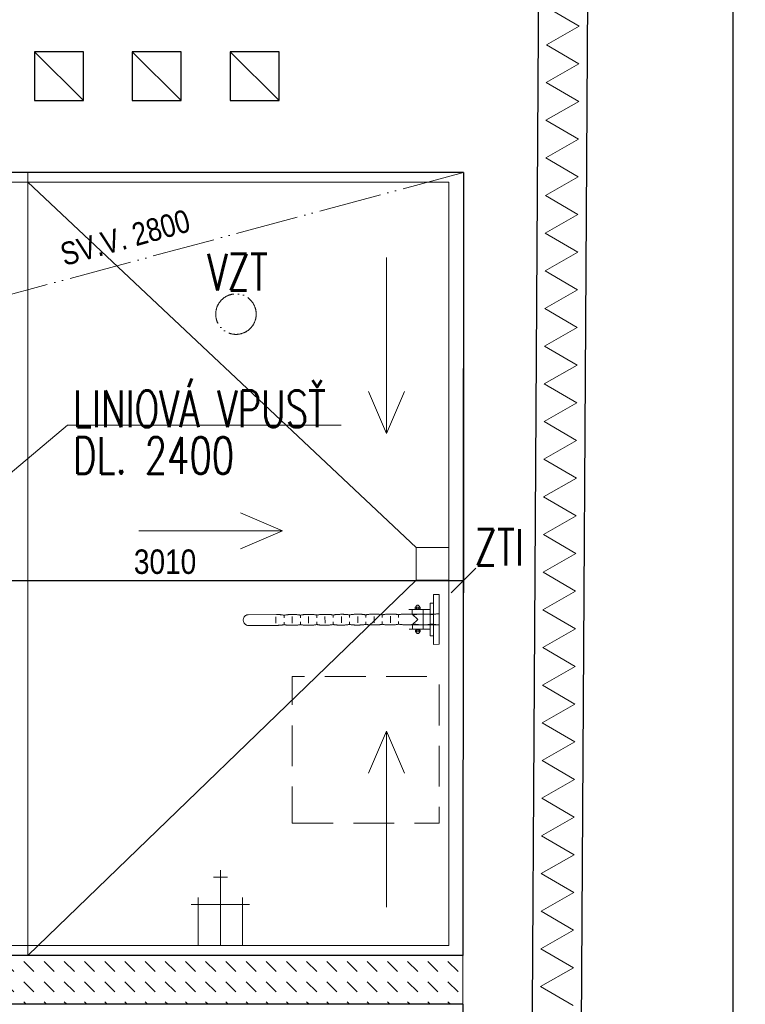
# Model space of a CAD drawing. Header units: millimetres. Extents: x -300958 to -108039, y 30118 to 292543.
# Tile 143 of 256: x -218328 to -216105, y 142700 to 145718. Entities that reach past the tile are written whole.
import ezdxf

# ---------------------------------------------------------------- set-up
doc = ezdxf.new("R2010")
doc.units = ezdxf.units.MM
doc.header["$MEASUREMENT"] = 0
doc.linetypes.add('ACAD_ISO05W100', pattern=[33, 24, -3, 0, -3, 0, -3])
doc.linetypes.add('HIDDEN', pattern=[0.375, 0.25, -0.125])
doc.layers.get('0').update_dxf_attribs({"lineweight": 13})
doc.layers.get('Defpoints').update_dxf_attribs({"color": 3, "lineweight": 13})
for name, color, linetype, lineweight in [('dims', 7, 'Continuous', 9), ('Materiály', 1, 'Continuous', 13), ('navrh', 1, 'Continuous', 9), ('obklad', 8, 'Continuous', 5), ('popis', 7, 'Continuous', 9), ('rost', 6, 'Continuous', 0), ('tenka', 7, 'Continuous', 13), ('walls', 7, 'Continuous', 13), ('zařizovací předměty', 7, 'Continuous', 9)]:
    doc.layers.add(name, color=color, linetype=linetype, lineweight=lineweight)
doc.styles.add('STYLE-0', font='ARIALN.TTF')
doc.styles.add('Style-Arial', font='arial.ttf')
doc.dimstyles.new('arch', dxfattribs={"dimscale": 50, "dimtxt": 2.5, "dimasz": 2.5, "dimexe": 1.25, "dimexo": 0.9, "dimtad": 1, "dimdec": 0, "dimtxsty": 'STYLE-0', "dimblk": 'ARCHTICK', "dimcen": 2.5, "dimadec": 0, "dimazin": 0, "dimtfac": 1, "dimtdec": 0, "dimtmove": 2, "dimatfit": 3, "dimldrblk": 'ARCHTICK', "dimfxl": 0, "dimarcsym": 0})

# ---------------------------------------------------------------- blocks, each defined once
blk = doc.blocks.new('_ArchTick')
at = {"color": 0, "linetype": 'ByBlock', "flags": 128}
blk.add_lwpolyline([(-0.5, -0.5), (0.5, 0.5)], dxfattribs=at)
blk = doc.blocks.new('*D147')
at = {"layer": 'Defpoints', "color": 0, "linetype": 'Continuous'}
for p in [(-220652.6, 142700), (-216969.7, 142700), (-216969.7, 142331.7)]:
    blk.add_point(p, dxfattribs=at)
at = {"layer": 'dims', "color": 0, "linetype": 'Continuous', "lineweight": -2}
for p, q in [((-220652.6, 142625), (-220652.6, 142294.2)), ((-216969.7, 142625), (-216969.7, 142294.2)), ((-220652.6, 142331.7), (-216969.7, 142331.7))]:
    blk.add_line(p, q, dxfattribs=at)
at = {"layer": 'dims', "color": 0, "linetype": 'Continuous', "lineweight": -2, "xscale": 75, "yscale": 75, "zscale": 75, "rotation": 180}
blk.add_blockref('_ArchTick', (-220652.6, 142331.7), dxfattribs=at)
at = {"layer": 'dims', "color": 0, "linetype": 'Continuous', "lineweight": -2, "xscale": 75, "yscale": 75, "zscale": 75}
blk.add_blockref('_ArchTick', (-216969.7, 142331.7), dxfattribs=at)
at = {"layer": 'dims', "color": 0, "linetype": 'Continuous', "insert": (-218811.1, 142401.5), "char_height": 100, "attachment_point": 5, "style": 'STYLE-0'}
blk.add_mtext('3683', dxfattribs=at)
blk = doc.blocks.new('*D69')
at = {"layer": 'Defpoints', "color": 0, "linetype": 'Continuous'}
for p in [(-216967.8, 144934.2), (-219977.6, 144368.2), (-216967.8, 143999.2)]:
    blk.add_point(p, dxfattribs=at)
at = {"layer": 'dims', "color": 0, "linetype": 'Continuous', "lineweight": -2}
for p, q in [((-216967.8, 144859.2), (-216967.8, 143961.7)), ((-219977.6, 144293.2), (-219977.6, 143961.7)), ((-219977.6, 143999.2), (-216967.8, 143999.2))]:
    blk.add_line(p, q, dxfattribs=at)
at = {"layer": 'dims', "color": 0, "linetype": 'Continuous', "lineweight": -2, "xscale": 75, "yscale": 75, "zscale": 75, "rotation": 180}
blk.add_blockref('_ArchTick', (-219977.6, 143999.2), dxfattribs=at)
at = {"layer": 'dims', "color": 0, "linetype": 'Continuous', "lineweight": -2, "xscale": 75, "yscale": 75, "zscale": 75}
blk.add_blockref('_ArchTick', (-216967.8, 143999.2), dxfattribs=at)
at = {"layer": 'dims', "color": 0, "linetype": 'Continuous', "insert": (-217882.3, 144056.2), "char_height": 75, "attachment_point": 5, "style": 'STYLE-0'}
blk.add_mtext('3010', dxfattribs=at)
blk = doc.blocks.new('*D473')
at = {"layer": 'Defpoints', "color": 0, "linetype": 'Continuous'}
for p in [(-216682, 154820), (-216142.1, 154820), (-216682, 138540)]:
    blk.add_point(p, dxfattribs=at)
at = {"layer": 'dims', "color": 0, "linetype": 'Continuous', "lineweight": -2}
for p, q in [((-216607, 154820), (-216104.6, 154820)), ((-216142.1, 138540), (-216142.1, 154820)), ((-216607, 138540), (-216104.6, 138540))]:
    blk.add_line(p, q, dxfattribs=at)
at = {"layer": 'dims', "color": 0, "linetype": 'Continuous', "lineweight": -2, "xscale": 75, "yscale": 75, "zscale": 75}
for p, rotation in [((-216142.1, 154820), 90), ((-216142.1, 138540), 270)]:
    blk.add_blockref('_ArchTick', p, dxfattribs=dict(at, rotation=rotation))
at = {"layer": 'dims', "color": 0, "linetype": 'Continuous', "insert": (-216211.9, 146290.9), "char_height": 100, "attachment_point": 5, "rotation": 90, "style": 'STYLE-0'}
blk.add_mtext('16280', dxfattribs=at)

msp = doc.modelspace()

# ---------------------------------------------------------------- hatches: boundary and pattern name
at = {"layer": 'Materiály', "linetype": 'Continuous'}
h = msp.add_hatch(dxfattribs=at)
h.set_pattern_fill('DASH', color=256, scale=350, angle=135, style=0)
h.paths.add_polyline_path([(-219977.6, 143800), (-220102.6, 143800), (-220102.6, 142850), (-220152.6, 142850), (-220152.6, 142700), (-216969.7, 142700), (-216969.5, 142850), (-219977.6, 142850)])

# ---------------------------------------------------------------- linework, layer by layer
at = {"layer": 'Materiály', "linetype": 'Continuous', "lineweight": 0}
msp.add_line((-216969.5, 142850), (-216969.7, 142700), dxfattribs=at)
at = {"layer": 'Materiály', "linetype": 'Continuous', "flags": 128}
for points in [[(-216617.2, 145120.7), (-216716.8, 145179), (-216616.5, 145236.2), (-216716.1, 145294.5), (-216615.7, 145351.6), (-216715.4, 145410), (-216615, 145467.1), (-216714.7, 145525.4), (-216614.3, 145582.6), (-216714, 145640.9), (-216613.6, 145698), (-216713.3, 145756.4)], [(-216632.1, 142695.9), (-216731.7, 142754.2), (-216631.4, 142811.3), (-216731, 142869.7), (-216630.6, 142926.8), (-216730.3, 142985.1), (-216629.9, 143042.3), (-216729.6, 143100.6), (-216629.2, 143157.7), (-216728.9, 143216.1), (-216628.5, 143273.2), (-216728.2, 143331.5), (-216627.8, 143388.7), (-216727.4, 143447), (-216627.1, 143504.1), (-216726.7, 143562.5), (-216626.4, 143619.6), (-216726, 143678), (-216625.7, 143735.1), (-216725.3, 143793.4), (-216625, 143850.5), (-216724.6, 143908.9), (-216624.3, 143966), (-216723.9, 144024.4), (-216623.6, 144081.5), (-216723.2, 144139.8), (-216622.8, 144196.9), (-216722.5, 144255.3), (-216622.1, 144312.4), (-216721.8, 144370.8), (-216621.4, 144427.9), (-216721.1, 144486.2), (-216620.7, 144543.3), (-216720.4, 144601.7), (-216620, 144658.8), (-216719.6, 144717.2), (-216619.3, 144774.3), (-216718.9, 144832.6), (-216618.6, 144889.8), (-216718.2, 144948.1), (-216617.9, 145005.2), (-216717.5, 145063.6), (-216617.2, 145120.7), (-216617.2, 145120.7)]]:
    msp.add_lwpolyline(points, dxfattribs=at)
at = {"layer": 'navrh', "linetype": 'Continuous', "lineweight": 30}
msp.add_line((-216532.6, 154820), (-216632.6, 138539.1), dxfattribs=at)
at = {"layer": 'navrh', "linetype": 'Continuous', "lineweight": 30, "flags": 128}
for points in [[(-216969.5, 142850), (-219977.6, 142850)], [(-216969.7, 142700), (-220152.6, 142700)]]:
    msp.add_lwpolyline(points, dxfattribs=at)
at = {"layer": 'obklad', "linetype": 'Continuous', "lineweight": 0}
for p, q in [((-217112.6, 144100), (-218302.6, 145220)), ((-218302.6, 142850), (-217112.6, 144000))]:
    msp.add_line(p, q, dxfattribs=at)
at = {"layer": 'obklad', "linetype": 'Continuous', "lineweight": 0, "flags": 128}
msp.add_lwpolyline([(-219947.6, 144800), (-219947.6, 145220), (-217012.6, 145220), (-217012.6, 142880), (-219947.6, 142880), (-219947.6, 143800)], dxfattribs=at)
msp.add_lwpolyline([(-217112.6, 144000), (-217112.6, 144100), (-217012.6, 144100), (-217012.6, 144000)], close=True, dxfattribs=at)
at = {"layer": 'rost', "linetype": 'ACAD_ISO05W100', "lineweight": 0, "ltscale": 8}
msp.add_line((-216967.6, 145250), (-225872.6, 142850), dxfattribs=at)
at = {"layer": 'tenka', "linetype": 'Continuous'}
msp.add_line((-216969.5, 142850), (-216969.7, 142700), dxfattribs=at)
at = {"layer": 'tenka', "linetype": 'Continuous', "flags": 128}
for points in [[(-217203.6, 144989.2), (-217203.6, 144449.2), (-217258.7, 144578.1), (-217203.6, 144449.2), (-217148.5, 144578.1)], [(-218363.4, 144321.7), (-218181.2, 144474.7), (-217343.1, 144474.7), (-217343.1, 144474.7)], [(-217962.5, 144151.4), (-217522.5, 144151.4), (-217651.5, 144206.5), (-217522.5, 144151.4), (-217651.5, 144096.4)], [(-217203.6, 142997.4), (-217203.6, 143537.4), (-217258.7, 143408.5), (-217203.6, 143537.4), (-217148.5, 143408.5)]]:
    msp.add_lwpolyline(points, dxfattribs=at)
at = {"layer": 'walls', "linetype": 'Continuous', "lineweight": 30}
for p, q in [((-218282.6, 145620), (-218132.6, 145470)), ((-217982.6, 145620), (-217832.6, 145470)), ((-217682.6, 145620), (-217532.6, 145470)), ((-216967.6, 145250), (-219797.6, 145250)), ((-216967.6, 145250), (-216969.5, 142850)), ((-216969.7, 142700), (-216972.6, 139060))]:
    msp.add_line(p, q, dxfattribs=at)
at = {"layer": 'walls', "linetype": 'Continuous', "lineweight": 30, "flags": 128}
msp.add_lwpolyline([(-219112.6, 154820), (-216682.6, 154820), (-216782.6, 138540), (-217237.6, 138540)], dxfattribs=at)
for points in [[(-218132.6, 145620), (-218282.6, 145620), (-218282.6, 145470), (-218132.6, 145470)], [(-217832.6, 145620), (-217982.6, 145620), (-217982.6, 145470), (-217832.6, 145470)], [(-217532.6, 145620), (-217682.6, 145620), (-217682.6, 145470), (-217532.6, 145470)]]:
    msp.add_lwpolyline(points, close=True, dxfattribs=at)
at = {"layer": 'zařizovací předměty', "linetype": 'Continuous'}
for p, q in [((-218302.6, 142850), (-218302.6, 145250)), ((-217691.3, 143089.6), (-217733.8, 143089.6)), ((-217712.6, 142880), (-217712.6, 143110.8)), ((-217780.6, 143027.4), (-217780.6, 142880)), ((-217644.6, 142880), (-217644.6, 143027.4)), ((-217801.8, 143006.1), (-217623.3, 143006.1))]:
    msp.add_line(p, q, dxfattribs=at)
at = {"layer": 'zařizovací předměty', "linetype": 'ByBlock', "flags": 128}
for points in [[(-217059.6, 143803.3), (-217060.2, 143956.5), (-217042.9, 143956.6), (-217042.3, 143803.4), (-217059.6, 143803.3)], [(-217070.1, 143909.9), (-217135.2, 143909.7)], [(-217124.8, 143909.4), (-217124.8, 143896.3)], [(-217100.7, 143917.6), (-217115.7, 143917.6), (-217115.7, 143912.6), (-217100.7, 143912.6), (-217100.7, 143917.6)], [(-217102.8, 143917.8), (-217102.8, 143917.8), (-217102.8, 143918.4), (-217102.9, 143918.9), (-217103, 143919.5), (-217103.2, 143920), (-217103.4, 143920.4), (-217103.7, 143920.9), (-217104, 143921.3), (-217104.4, 143921.7), (-217104.8, 143922), (-217105.2, 143922.4), (-217105.7, 143922.6), (-217106.1, 143922.9), (-217106.6, 143923), (-217107.2, 143923.2), (-217107.7, 143923.2), (-217108.2, 143923.3), (-217108.8, 143923.2), (-217109.3, 143923.2), (-217109.9, 143923), (-217110.4, 143922.8), (-217110.8, 143922.6), (-217111.3, 143922.3), (-217111.7, 143922), (-217112.1, 143921.7), (-217112.4, 143921.3), (-217112.8, 143920.9), (-217113, 143920.4), (-217113.3, 143919.9), (-217113.4, 143919.4), (-217113.6, 143918.9), (-217113.7, 143918.4)], [(-217112.2, 143917.6), (-217112.2, 143912.7)], [(-217104.3, 143917.7), (-217104.3, 143912.7)], [(-217091.8, 143909.5), (-217091.5, 143849.7)], [(-217059.7, 143829.8), (-217069.7, 143829.8), (-217070.1, 143930), (-217060.1, 143930), (-217059.7, 143829.8)], [(-217540.9, 143861.6), (-217626.3, 143861.2), (-217626.3, 143861.2), (-217628, 143861.3), (-217629.7, 143861.6), (-217631.3, 143862), (-217632.8, 143862.5), (-217634.2, 143863.2), (-217635.6, 143864.1), (-217636.8, 143865), (-217638, 143866.1), (-217639, 143867.3), (-217640, 143868.6), (-217640.7, 143870), (-217641.4, 143871.5), (-217641.9, 143873), (-217642.3, 143874.6), (-217642.5, 143876.3), (-217642.6, 143878), (-217642.5, 143879.7), (-217642.3, 143881.4), (-217641.9, 143883), (-217641.3, 143884.5), (-217640.7, 143885.9), (-217639.8, 143887.2), (-217638.9, 143888.5), (-217637.9, 143889.6), (-217636.7, 143890.6), (-217635.5, 143891.5), (-217634.2, 143892.3), (-217632.7, 143893), (-217631.3, 143893.5), (-217629.7, 143893.9), (-217628.1, 143894.1), (-217541.2, 143894.6)], [(-217542.4, 143868), (-217542.5, 143888)], [(-217041.6, 143896.5), (-217041.6, 143896.5), (-217043.2, 143896.5), (-217044.7, 143896.5), (-217046.3, 143896.5), (-217047.8, 143896.5), (-217049.4, 143896.4), (-217051, 143896.4), (-217052.5, 143896.3), (-217054.1, 143896.2), (-217055.6, 143896.1), (-217057.2, 143896), (-217058.8, 143895.8), (-217060.3, 143895.6), (-217061.9, 143895.4), (-217063.4, 143895.1), (-217065, 143894.8), (-217066.6, 143894.4), (-217068.1, 143894.8), (-217069.7, 143895.1), (-217071.3, 143895.3), (-217072.8, 143895.6), (-217074.4, 143895.8), (-217076, 143895.9), (-217077.6, 143896), (-217079.1, 143896.1), (-217080.7, 143896.2), (-217082.3, 143896.3), (-217083.8, 143896.3), (-217085.4, 143896.3), (-217087, 143896.3), (-217088.6, 143896.3), (-217090.1, 143896.3), (-217091.7, 143896.3), (-217093.3, 143896.3), (-217094.8, 143896.3), (-217096.4, 143896.3), (-217097.9, 143896.3), (-217099.5, 143896.2), (-217101.1, 143896.2), (-217102.6, 143896.1), (-217104.2, 143896), (-217105.7, 143895.9), (-217107.3, 143895.8), (-217108.9, 143895.6), (-217110.4, 143895.4), (-217112, 143895.2), (-217113.5, 143894.9), (-217115.1, 143894.6), (-217116.6, 143894.2), (-217118.3, 143894.6), (-217119.9, 143894.9), (-217121.5, 143895.1), (-217123, 143895.4), (-217124.6, 143895.6), (-217126.2, 143895.7), (-217127.7, 143895.8), (-217129.3, 143895.9), (-217130.8, 143896), (-217132.4, 143896.1), (-217133.9, 143896.1), (-217135.5, 143896.1), (-217137, 143896.1), (-217138.6, 143896.1), (-217140.1, 143896.1), (-217141.7, 143896.1), (-217143.2, 143896.1), (-217144.8, 143896.1), (-217146.4, 143896.1), (-217148, 143896.1), (-217149.6, 143896), (-217151.1, 143896), (-217152.7, 143895.9), (-217154.3, 143895.8), (-217155.9, 143895.7), (-217157.5, 143895.6), (-217159, 143895.4), (-217160.6, 143895.2), (-217162.2, 143895), (-217163.7, 143894.7), (-217165.3, 143894.4), (-217166.8, 143894), (-217168.3, 143894.4), (-217169.8, 143894.7), (-217171.4, 143894.9), (-217172.9, 143895.2), (-217174.5, 143895.4), (-217176, 143895.5), (-217177.6, 143895.6), (-217179.2, 143895.7), (-217180.8, 143895.8), (-217182.4, 143895.9), (-217184, 143895.9), (-217185.6, 143895.9), (-217187.2, 143895.9), (-217188.7, 143895.9), (-217190.3, 143895.9), (-217191.9, 143895.9), (-217193.4, 143895.9), (-217195, 143895.9), (-217196.5, 143895.9), (-217198.1, 143895.9), (-217199.6, 143895.8), (-217201.2, 143895.8), (-217202.7, 143895.7), (-217204.3, 143895.7), (-217205.9, 143895.5), (-217207.4, 143895.4), (-217209, 143895.2), (-217210.5, 143895.1), (-217212.1, 143894.8), (-217213.6, 143894.6), (-217215.2, 143894.2), (-217216.7, 143893.9), (-217218.3, 143894.2), (-217219.9, 143894.5), (-217221.4, 143894.8), (-217223, 143895), (-217224.6, 143895.2), (-217226.1, 143895.4), (-217227.7, 143895.5), (-217229.3, 143895.6), (-217230.9, 143895.7), (-217232.4, 143895.7), (-217234, 143895.8), (-217235.6, 143895.8), (-217237.2, 143895.8), (-217238.7, 143895.8), (-217240.3, 143895.8), (-217241.9, 143895.8), (-217243.4, 143895.8), (-217245, 143895.8), (-217246.6, 143895.8), (-217248.1, 143895.7), (-217249.7, 143895.7), (-217251.3, 143895.6), (-217252.9, 143895.6), (-217254.4, 143895.5), (-217256, 143895.4), (-217257.6, 143895.2), (-217259.1, 143895.1), (-217260.7, 143894.9), (-217262.3, 143894.6), (-217263.8, 143894.4), (-217265.4, 143894), (-217266.9, 143893.7), (-217268.5, 143894), (-217270.1, 143894.3), (-217271.7, 143894.6), (-217273.2, 143894.8), (-217274.8, 143895), (-217276.3, 143895.2), (-217277.9, 143895.3), (-217279.4, 143895.4), (-217281, 143895.5), (-217282.5, 143895.5), (-217284.1, 143895.6), (-217285.6, 143895.6), (-217287.2, 143895.6), (-217288.7, 143895.6), (-217290.3, 143895.6), (-217291.8, 143895.6), (-217293.4, 143895.6), (-217295, 143895.6), (-217296.6, 143895.5), (-217298.2, 143895.5), (-217299.8, 143895.5), (-217301.3, 143895.4), (-217302.9, 143895.4), (-217304.5, 143895.3), (-217306.1, 143895.2), (-217307.7, 143895), (-217309.3, 143894.9), (-217310.9, 143894.7), (-217312.4, 143894.4), (-217314, 143894.1), (-217315.6, 143893.8), (-217317.2, 143893.5), (-217318.8, 143893.8), (-217320.3, 143894.1), (-217321.9, 143894.4), (-217323.4, 143894.6), (-217325, 143894.8), (-217326.5, 143894.9), (-217328.1, 143895.1), (-217329.7, 143895.2), (-217331.2, 143895.2), (-217332.8, 143895.3), (-217334.3, 143895.3), (-217335.9, 143895.4), (-217337.4, 143895.4), (-217339, 143895.4), (-217340.5, 143895.4), (-217342.1, 143895.4), (-217343.7, 143895.4), (-217345.2, 143895.4), (-217346.8, 143895.3), (-217348.4, 143895.3), (-217350, 143895.3), (-217351.5, 143895.2), (-217353.1, 143895.2), (-217354.7, 143895.1), (-217356.3, 143895), (-217357.8, 143894.8), (-217359.4, 143894.7), (-217361, 143894.5), (-217362.6, 143894.2), (-217364.1, 143893.9), (-217365.7, 143893.6), (-217367.3, 143893.3), (-217368.8, 143893.6), (-217370.4, 143893.9), (-217372, 143894.2), (-217373.5, 143894.4), (-217375.1, 143894.6), (-217376.7, 143894.7), (-217378.2, 143894.9), (-217379.8, 143895), (-217381.3, 143895), (-217382.9, 143895.1), (-217384.5, 143895.1), (-217386, 143895.2), (-217387.6, 143895.2), (-217389.2, 143895.2), (-217390.7, 143895.2), (-217392.3, 143895.2), (-217393.8, 143895.2), (-217395.4, 143895.1), (-217397, 143895.1), (-217398.5, 143895.1), (-217400.1, 143895.1), (-217401.6, 143895), (-217403.2, 143895), (-217404.8, 143894.9), (-217406.3, 143894.8), (-217407.9, 143894.6), (-217409.4, 143894.4), (-217411, 143894.2), (-217412.6, 143894), (-217414.1, 143893.7), (-217415.7, 143893.4), (-217417.2, 143893.1), (-217418.8, 143893.4), (-217420.4, 143893.7), (-217421.9, 143894), (-217423.5, 143894.2), (-217425.1, 143894.4), (-217426.6, 143894.5), (-217428.2, 143894.7), (-217429.8, 143894.8), (-217431.3, 143894.8), (-217432.9, 143894.9), (-217434.5, 143894.9), (-217436, 143895), (-217437.6, 143895), (-217439.2, 143895), (-217440.7, 143895), (-217442.3, 143895), (-217443.9, 143894.9), (-217445.4, 143894.9), (-217447, 143894.9), (-217448.6, 143894.9), (-217450.1, 143894.9), (-217451.7, 143894.8), (-217453.3, 143894.8), (-217454.8, 143894.7), (-217456.4, 143894.6), (-217458, 143894.4), (-217459.5, 143894.2), (-217461.1, 143894), (-217462.6, 143893.8), (-217464.2, 143893.5), (-217465.8, 143893.2), (-217467.3, 143892.8), (-217468.9, 143893.2), (-217470.5, 143893.5), (-217472, 143893.8), (-217473.6, 143894), (-217475.2, 143894.2), (-217476.7, 143894.3), (-217478.3, 143894.5), (-217479.9, 143894.6), (-217481.4, 143894.6), (-217483, 143894.7), (-217484.6, 143894.7), (-217486.1, 143894.7), (-217487.7, 143894.8), (-217489.3, 143894.8), (-217490.8, 143894.8), (-217492.4, 143894.7), (-217494, 143894.7), (-217495.5, 143894.7), (-217497.1, 143894.7), (-217498.6, 143894.7), (-217500.2, 143894.7), (-217501.8, 143894.6), (-217503.3, 143894.5), (-217504.9, 143894.5), (-217506.5, 143894.3), (-217508, 143894.2), (-217509.6, 143894), (-217511.1, 143893.8), (-217512.7, 143893.6), (-217514.3, 143893.3), (-217515.8, 143893), (-217517.4, 143892.6), (-217518.9, 143893), (-217520.5, 143893.3), (-217522.1, 143893.6), (-217523.7, 143893.8), (-217525.2, 143894), (-217526.8, 143894.1), (-217528.4, 143894.3), (-217529.9, 143894.4), (-217531.5, 143894.4), (-217533.1, 143894.5), (-217534.7, 143894.5), (-217536.2, 143894.5), (-217537.8, 143894.5), (-217539.4, 143894.6), (-217540.9, 143894.5)], [(-217517.5, 143884.6), (-217517.5, 143892.6)], [(-217517.4, 143863.7), (-217517.4, 143871.7)], [(-217492.4, 143868.2), (-217492.4, 143888.2)], [(-217467.4, 143884.8), (-217467.4, 143892.8)], [(-217467.3, 143863.9), (-217467.3, 143871.9)], [(-217442.3, 143868.4), (-217442.3, 143888.4)], [(-217417.3, 143885), (-217417.3, 143893)], [(-217417.2, 143864.1), (-217417.3, 143872.1)], [(-217392.2, 143868.6), (-217392.3, 143888.6)], [(-217367.2, 143885.2), (-217367.2, 143893.2)], [(-217367.1, 143864.3), (-217367.2, 143872.3)], [(-217342.1, 143868.8), (-217342.2, 143888.8)], [(-217317.1, 143885.4), (-217317.2, 143893.4)], [(-217317, 143864.5), (-217317.1, 143872.5)], [(-217292, 143869), (-217292.1, 143889)], [(-217267, 143885.6), (-217267.1, 143893.6)], [(-217267, 143864.7), (-217267, 143872.7)], [(-217241.9, 143869.2), (-217242, 143889.2)], [(-217216.9, 143885.8), (-217217, 143893.8)], [(-217216.9, 143864.9), (-217216.9, 143872.9)], [(-217191.8, 143869.4), (-217191.9, 143889.4)], [(-217166.8, 143886), (-217166.9, 143894)], [(-217166.8, 143865.1), (-217166.8, 143873.1)], [(-217044.7, 143863.5), (-217124.9, 143863.2), (-217108.2, 143879.6), (-217124.8, 143896.3)], [(-217124.8, 143896.3), (-217043.7, 143896.6)], [(-217041.5, 143863.6), (-217041.5, 143863.6), (-217043, 143863.5), (-217044.6, 143863.5), (-217046.1, 143863.5), (-217047.7, 143863.6), (-217049.3, 143863.6), (-217050.8, 143863.6), (-217052.4, 143863.7), (-217053.9, 143863.7), (-217055.5, 143863.8), (-217057.1, 143864), (-217058.6, 143864.1), (-217060.2, 143864.3), (-217061.8, 143864.5), (-217063.3, 143864.8), (-217064.9, 143865.1), (-217066.4, 143865.5), (-217068, 143865.1), (-217069.6, 143864.8), (-217071.2, 143864.5), (-217072.8, 143864.3), (-217074.3, 143864.1), (-217075.9, 143863.9), (-217077.5, 143863.8), (-217079.1, 143863.6), (-217080.7, 143863.6), (-217082.2, 143863.5), (-217083.8, 143863.4), (-217085.4, 143863.4), (-217087, 143863.4), (-217088.6, 143863.4), (-217090.1, 143863.4), (-217091.7, 143863.3), (-217093.3, 143863.3), (-217094.8, 143863.3), (-217096.4, 143863.3), (-217097.9, 143863.4), (-217099.5, 143863.4), (-217101.1, 143863.4), (-217102.6, 143863.5), (-217104.2, 143863.5), (-217105.7, 143863.6), (-217107.3, 143863.8), (-217108.8, 143863.9), (-217110.4, 143864.1), (-217112, 143864.3), (-217113.5, 143864.6), (-217115.1, 143864.9), (-217116.6, 143865.3), (-217118.2, 143864.9), (-217119.8, 143864.6), (-217121.3, 143864.3), (-217122.9, 143864.1), (-217124.5, 143863.9), (-217126.1, 143863.7), (-217127.6, 143863.6), (-217129.2, 143863.4), (-217130.8, 143863.4), (-217132.3, 143863.3), (-217133.9, 143863.2), (-217135.5, 143863.2), (-217137.1, 143863.2), (-217138.6, 143863.2), (-217140.2, 143863.1), (-217141.8, 143863.1), (-217143.3, 143863.2), (-217144.9, 143863.3), (-217146.4, 143863.4), (-217148, 143863.4), (-217149.5, 143863.5), (-217151.1, 143863.5), (-217152.6, 143863.5), (-217154.2, 143863.6), (-217155.7, 143863.7), (-217157.3, 143863.7), (-217158.8, 143863.9), (-217160.4, 143864), (-217161.9, 143864.2), (-217163.5, 143864.4), (-217165, 143864.7), (-217166.6, 143865), (-217168.1, 143864.7), (-217169.7, 143864.4), (-217171.3, 143864.1), (-217172.9, 143863.9), (-217174.4, 143863.7), (-217176, 143863.5), (-217177.6, 143863.3), (-217179.2, 143863.2), (-217180.7, 143863.1), (-217182.3, 143863.1), (-217183.9, 143863), (-217185.5, 143863), (-217187, 143863), (-217188.6, 143863), (-217190.2, 143862.9), (-217191.8, 143862.9), (-217193.3, 143862.9), (-217194.9, 143862.9), (-217196.4, 143862.9), (-217198, 143862.9), (-217199.6, 143863), (-217201.2, 143863), (-217202.8, 143863.1), (-217204.4, 143863.1), (-217205.9, 143863.2), (-217207.5, 143863.4), (-217209.1, 143863.5), (-217210.6, 143863.7), (-217212.2, 143864), (-217213.7, 143864.2), (-217215.2, 143864.5), (-217216.7, 143864.9), (-217218.3, 143864.5), (-217219.9, 143864.2), (-217221.4, 143863.9), (-217223, 143863.7), (-217224.6, 143863.5), (-217226.1, 143863.3), (-217227.7, 143863.2), (-217229.3, 143863.1), (-217230.9, 143863), (-217232.4, 143862.9), (-217234, 143862.9), (-217235.6, 143862.8), (-217237.1, 143862.8), (-217238.7, 143862.8), (-217240.3, 143862.8), (-217241.8, 143862.8), (-217243.4, 143862.8), (-217245, 143862.8), (-217246.5, 143862.8), (-217248.1, 143862.8), (-217249.7, 143862.8), (-217251.2, 143862.9), (-217252.8, 143862.9), (-217254.4, 143863), (-217255.9, 143863.1), (-217257.5, 143863.2), (-217259.1, 143863.4), (-217260.6, 143863.5), (-217262.2, 143863.8), (-217263.8, 143864), (-217265.3, 143864.3), (-217266.9, 143864.7), (-217268.5, 143864.3), (-217270, 143864), (-217271.6, 143863.7), (-217273.2, 143863.5), (-217274.7, 143863.3), (-217276.3, 143863.1), (-217277.9, 143863), (-217279.4, 143862.9), (-217281, 143862.8), (-217282.5, 143862.7), (-217284.1, 143862.7), (-217285.7, 143862.6), (-217287.2, 143862.6), (-217288.8, 143862.6), (-217290.4, 143862.6), (-217291.9, 143862.6), (-217293.5, 143862.6), (-217295.1, 143862.6), (-217296.7, 143862.6), (-217298.2, 143862.6), (-217299.8, 143862.6), (-217301.4, 143862.6), (-217302.9, 143862.7), (-217304.5, 143862.8), (-217306.1, 143862.9), (-217307.7, 143863), (-217309.2, 143863.2), (-217310.8, 143863.3), (-217312.4, 143863.6), (-217313.9, 143863.8), (-217315.5, 143864.1), (-217317.1, 143864.5), (-217318.6, 143864.1), (-217320.2, 143863.8), (-217321.8, 143863.5), (-217323.3, 143863.3), (-217324.9, 143863.1), (-217326.5, 143862.9), (-217328, 143862.8), (-217329.6, 143862.7), (-217331.2, 143862.6), (-217332.7, 143862.5), (-217334.3, 143862.5), (-217335.9, 143862.4), (-217337.4, 143862.4), (-217339, 143862.4), (-217340.6, 143862.4), (-217342.1, 143862.4), (-217343.7, 143862.4), (-217345.2, 143862.4), (-217346.8, 143862.4), (-217348.4, 143862.4), (-217349.9, 143862.4), (-217351.5, 143862.4), (-217353, 143862.5), (-217354.6, 143862.6), (-217356.2, 143862.7), (-217357.7, 143862.8), (-217359.3, 143862.9), (-217360.9, 143863.1), (-217362.4, 143863.4), (-217364, 143863.6), (-217365.5, 143863.9), (-217367.1, 143864.3), (-217368.6, 143863.9), (-217370.2, 143863.6), (-217371.7, 143863.3), (-217373.3, 143863.1), (-217374.9, 143862.9), (-217376.4, 143862.7), (-217378, 143862.6), (-217379.6, 143862.5), (-217381.1, 143862.4), (-217382.7, 143862.3), (-217384.3, 143862.3), (-217385.9, 143862.2), (-217387.4, 143862.2), (-217389, 143862.2), (-217390.6, 143862.2), (-217392.2, 143862.2), (-217393.7, 143862.2), (-217395.3, 143862.2), (-217396.8, 143862.2), (-217398.4, 143862.2), (-217399.9, 143862.2), (-217401.5, 143862.2), (-217403, 143862.3), (-217404.6, 143862.4), (-217406.2, 143862.5), (-217407.7, 143862.6), (-217409.3, 143862.7), (-217410.8, 143862.9), (-217412.4, 143863.2), (-217413.9, 143863.4), (-217415.5, 143863.7), (-217417.1, 143864.1), (-217418.6, 143863.7), (-217420.2, 143863.4), (-217421.8, 143863.1), (-217423.3, 143862.9), (-217424.9, 143862.7), (-217426.5, 143862.5), (-217428, 143862.4), (-217429.6, 143862.3), (-217431.2, 143862.2), (-217432.7, 143862.1), (-217434.3, 143862.1), (-217435.9, 143862), (-217437.5, 143862), (-217439, 143862), (-217440.6, 143862), (-217442.2, 143862), (-217443.7, 143862), (-217445.3, 143862), (-217446.9, 143862), (-217448.5, 143862), (-217450, 143862), (-217451.6, 143862), (-217453.2, 143862.1), (-217454.7, 143862.2), (-217456.3, 143862.3), (-217457.9, 143862.4), (-217459.5, 143862.5), (-217461, 143862.7), (-217462.6, 143863), (-217464.2, 143863.2), (-217465.7, 143863.5), (-217467.3, 143863.9), (-217468.8, 143863.5), (-217470.4, 143863.2), (-217471.9, 143862.9), (-217473.5, 143862.7), (-217475, 143862.5), (-217476.6, 143862.3), (-217478.2, 143862.2), (-217479.7, 143862.1), (-217481.3, 143862), (-217482.9, 143861.9), (-217484.4, 143861.9), (-217486, 143861.8), (-217487.6, 143861.8), (-217489.1, 143861.8), (-217490.7, 143861.8), (-217492.3, 143861.8), (-217493.8, 143861.8), (-217495.4, 143861.8), (-217497, 143861.8), (-217498.5, 143861.8), (-217500.1, 143861.8), (-217501.6, 143861.8), (-217503.2, 143861.9), (-217504.8, 143862), (-217506.3, 143862.1), (-217507.9, 143862.2), (-217509.4, 143862.3), (-217511, 143862.5), (-217512.6, 143862.8), (-217514.1, 143863), (-217515.7, 143863.3), (-217517.3, 143863.7), (-217518.8, 143863.3), (-217520.4, 143863), (-217522, 143862.7), (-217523.6, 143862.5), (-217525.1, 143862.3), (-217526.7, 143862.1), (-217528.3, 143862), (-217529.9, 143861.9), (-217531.5, 143861.8), (-217533.1, 143861.7), (-217534.6, 143861.7), (-217536.2, 143861.6), (-217537.8, 143861.6), (-217539.4, 143861.6), (-217541, 143861.6)], [(-217069.8, 143849.8), (-217134.9, 143849.6)], [(-217124.6, 143863), (-217124.6, 143849.6)], [(-217100.4, 143846.9), (-217115.5, 143846.8), (-217115.4, 143841.8), (-217100.4, 143841.9), (-217100.4, 143846.9)], [(-217102.5, 143841.6), (-217102.5, 143841.6), (-217102.5, 143841.1), (-217102.6, 143840.5), (-217102.7, 143840), (-217102.9, 143839.5), (-217103.1, 143839), (-217103.4, 143838.6), (-217103.7, 143838.2), (-217104.1, 143837.8), (-217104.4, 143837.4), (-217104.9, 143837.1), (-217105.3, 143836.8), (-217105.8, 143836.6), (-217106.3, 143836.4), (-217106.8, 143836.3), (-217107.4, 143836.2), (-217107.9, 143836.2), (-217108.5, 143836.2), (-217109, 143836.3), (-217109.5, 143836.4), (-217110, 143836.6), (-217110.5, 143836.8), (-217111, 143837.1), (-217111.4, 143837.4), (-217111.8, 143837.7), (-217112.1, 143838.1), (-217112.4, 143838.5), (-217112.7, 143839), (-217112.9, 143839.5), (-217113.1, 143840), (-217113.3, 143840.5), (-217113.3, 143841)], [(-217111.9, 143841.8), (-217111.9, 143846.7)], [(-217104, 143841.8), (-217104, 143846.7)]]:
    msp.add_lwpolyline(points, dxfattribs=at)
at = {"layer": 'zařizovací předměty', "linetype": 'HIDDEN', "lineweight": 0, "ltscale": 500, "flags": 128}
msp.add_lwpolyline([(-217492.6, 143255), (-217042.6, 143255), (-217042.6, 143705), (-217492.6, 143705), (-217492.6, 143255)], dxfattribs=at)
at = {"layer": 'zařizovací předměty', "linetype": 'ACAD_ISO05W100', "lineweight": 0, "ltscale": 5}
msp.add_circle((-217665, 144815.5), 62, dxfattribs=at)

# ---------------------------------------------------------------- texts
at = {"layer": 'popis', "linetype": 'Continuous', "lineweight": 0, "insert": (-218209.4, 145030.2), "char_height": 70, "width": 639.887, "attachment_point": 1, "rotation": 15.4464, "style": 'STYLE-0'}
msp.add_mtext('SV.V. 2800', dxfattribs=at)
at = {"layer": 'zařizovací předměty', "linetype": 'Continuous', "char_height": 112, "attachment_point": 4, "rotation": 0.0012, "line_spacing_factor": 0.765173, "style": 'Style-Arial'}
for s, insert in [('{\\Fromans|c238;\\W0.71429;VZT}', (-217752.6, 144944)), ('{\\Fromans|c238;\\W0.71429;LINIOVÁ VPUSŤ\\PDL. 2400}', (-218164.1, 144453.7)), ('{\\Fromans|c238;\\W0.71429;ZTI}', (-216933.8, 144100.6))]:
    msp.add_mtext(s, dxfattribs=dict(at, insert=insert))

# ---------------------------------------------------------------- dimensions: what is measured, and where the dimension line sits
at = {"layer": 'dims', "linetype": 'Continuous'}
dim = msp.add_linear_dim(base=(-216142.1, 154820), p1=(-216682, 138540), p2=(-216682, 154820), angle=90, dimstyle='arch', override={"dimtxt": 2, "dimasz": 1.5, "dimexe": 0.75, "dimexo": 1.5, "dimgap": 0.375, "dimcen": 0.05}, dxfattribs=at)
dim.commit()
dim.dimension.update_dxf_attribs({"geometry": '*D473', "text_midpoint": (-216211.9, 146290.9), "dimtype": 160})
dim = msp.add_linear_dim(base=(-216967.8, 143999.2), p1=(-219977.6, 144368.2), p2=(-216967.8, 144934.2), dimstyle='arch', override={"dimtxt": 1.5, "dimasz": 1.5, "dimexe": 0.75, "dimexo": 1.5, "dimgap": 0.375, "dimcen": 2e-05}, dxfattribs=at)
dim.commit()
dim.dimension.update_dxf_attribs({"geometry": '*D69', "text_midpoint": (-217882.3, 144056.2), "dimtype": 160})
dim = msp.add_linear_dim(base=(-216969.7, 142331.7), p1=(-220652.6, 142700), p2=(-216969.7, 142700), dimstyle='arch', override={"dimtxt": 2, "dimasz": 1.5, "dimexe": 0.75, "dimexo": 1.5, "dimgap": 0.375, "dimcen": 0.05}, dxfattribs=at)
dim.commit()
dim.dimension.update_dxf_attribs({"geometry": '*D147', "text_midpoint": (-218811.1, 142401.5)})

doc.saveas('drawing.dxf')
